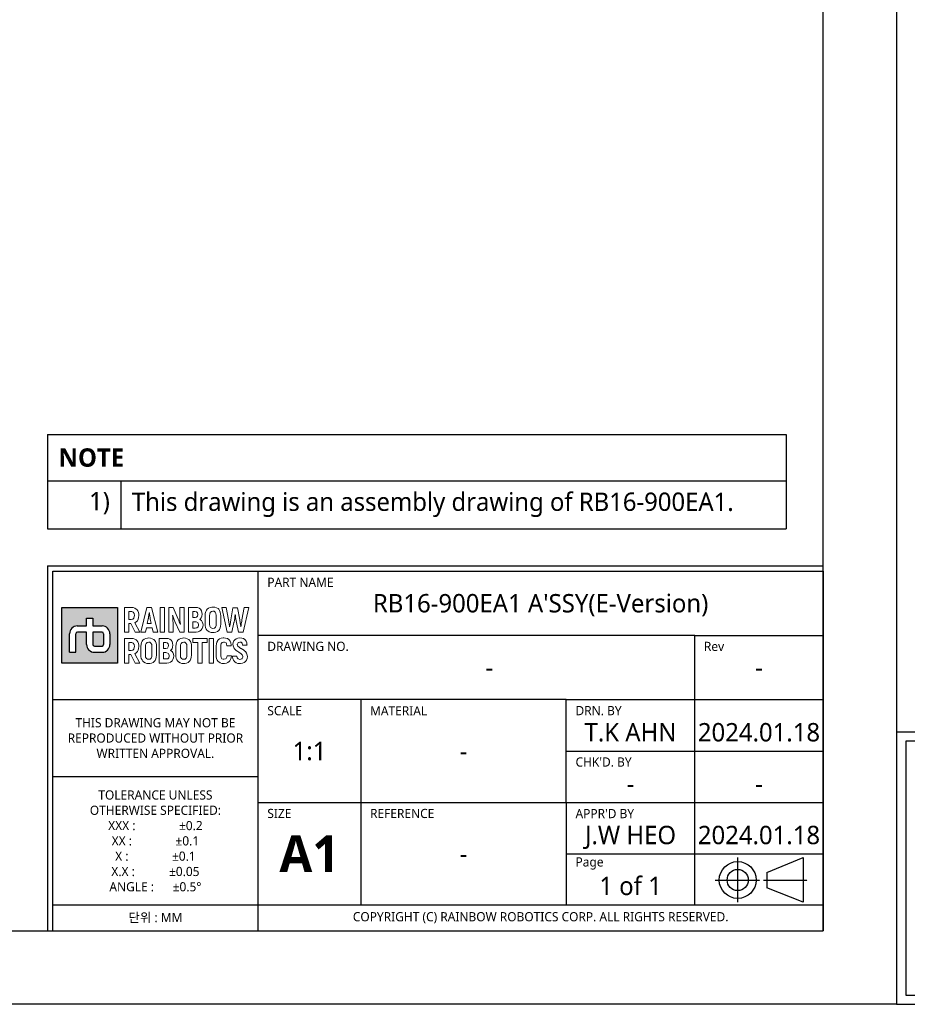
# Model space of a CAD drawing. Header units: millimetres. Extents: x 0 to 4378, y 0 to 2376.
# Tile 180 of 229: x 2407 to 3376, y 0 to 1074. Entities that reach past the tile are written whole.
import ezdxf
from ezdxf.enums import TextEntityAlignment as Align

# ---------------------------------------------------------------- set-up
doc = ezdxf.new("R2010")
doc.units = ezdxf.units.MM
doc.header["$LTSCALE"] = 0.2
doc.linetypes.add('CENTER2', pattern=[1.125, 0.75, -0.125, 0.125, -0.125])
for name, color, linetype in [('02_Center Line', 1, 'CENTER2'), ('05_Section Line', 3, 'Continuous'), ('09_Table Line', 2, 'Continuous'), ('10_Drawing Template', 2, 'Continuous')]:
    doc.layers.add(name, color=color, linetype=linetype)
doc.layers.add('14_Mark', color=7, linetype='Continuous', true_color=0xe03c31)
doc.styles.add('Rainbow-2.5 Style', font='malgunsl.ttf')
doc.styles.add('Rainbow-5.0 Style', font='malgunsl.ttf')

# ---------------------------------------------------------------- blocks, each defined once
blk = doc.blocks.new('A$C869fea471123')
at = {"layer": '14_Mark'}
h = blk.add_hatch(color=256, dxfattribs=at)
h.dxf.hatch_style = 1
h.paths.add_polyline_path([(628.43, 108.24), (613.24, 108.24), (613.24, 93.05), (628.43, 93.05)])
h.paths.add_polyline_path([(626.32, 101.07), (626.32, 98.1, -0.414214), (624.22, 96), (622.09, 96, -0.414214), (619.99, 98.1), (619.99, 101.49), (617.46, 101.49, 0.414214), (617.04, 101.07), (617.04, 96), (615.35, 96), (615.35, 101.07, -0.414214), (617.45, 103.17), (619.99, 103.17), (619.99, 105.28), (621.68, 105.28), (621.68, 103.17), (624.22, 103.17, -0.414214)], flags=16)
h.paths.add_polyline_path([(624.63, 101.07), (624.63, 98.11, -0.414214), (624.21, 97.69), (622.1, 97.69, -0.414214), (621.68, 98.11), (621.68, 101.49), (624.21, 101.49, -0.414214)], flags=0)
h = blk.add_hatch(color=256, dxfattribs=at)
h.dxf.hatch_style = 1
h.paths.add_polyline_path([(624.63, 101.07, 0.414214), (624.21, 101.49), (621.68, 101.49), (621.68, 98.11, 0.414214), (622.1, 97.69), (624.21, 97.69, 0.414214), (624.63, 98.11)])
at = {"linetype": 'Continuous'}
for p, q in [((805.64, 35.92), (815.53, 40.02)), ((815.53, 40.02), (815.53, 27.85)), ((805.64, 35.92), (805.64, 31.73)), ((815.53, 27.85), (805.64, 31.73))]:
    blk.add_line(p, q, dxfattribs=at)
blk.add_lwpolyline([(0, 594), (841, 594), (841, 0), (0, 0)], close=True)
at = {"lineweight": 0}
for points in [[(632.14, 108.23), (630.29, 108.23), (630.29, 101.49), (631.47, 101.49), (631.47, 103.84), (632.01, 103.84)], [(633.93, 107.3), (633.68, 107.66), (633.53, 107.8), (633.14, 108.04), (632.67, 108.18), (632.14, 108.23)], [(637.73, 108.23), (636.45, 108.23), (634.8, 101.49), (636.03, 101.49), (636.3, 102.71), (637.87, 102.71)], [(637.87, 102.71), (638.15, 101.49), (639.38, 101.49), (637.73, 108.23)], [(643.59, 108.23), (642.41, 108.23), (642.41, 101.49), (643.57, 101.49), (643.57, 103.53), (643.57, 104.03), (643.55, 104.54), (643.52, 105.04), (643.49, 105.55), (643.43, 106.03), (643.46, 106.06)], [(645.53, 103.68), (645.48, 103.81), (645.28, 104.34), (645.16, 104.65), (644.99, 105.06), (643.59, 108.23)], [(645.39, 101.49), (646.56, 101.49), (646.56, 108.23)], [(646.56, 108.23), (645.39, 108.23), (645.39, 106.18), (645.4, 105.74), (645.42, 105.25), (645.45, 104.75), (645.5, 104.23), (645.56, 103.71), (645.53, 103.68)], [(649.73, 108.23), (647.76, 108.23), (647.76, 101.49), (649.79, 101.49), (649.89, 101.49), (650.4, 101.57), (650.83, 101.74), (651.22, 102.03), (651.28, 102.1), (651.54, 102.49)], [(651.29, 107.34), (651.02, 107.72), (650.69, 107.99), (650.25, 108.17), (649.73, 108.23)], [(654.46, 108.34), (654.17, 108.33), (653.68, 108.23), (653.25, 108.04), (652.9, 107.74), (652.71, 107.5), (652.5, 107.08), (652.37, 106.61), (652.34, 106.06), (652.34, 103.66), (652.35, 103.28), (652.46, 102.78), (652.63, 102.34)], [(656.28, 107.37), (656.02, 107.74), (655.84, 107.9), (655.45, 108.15), (654.99, 108.3), (654.46, 108.34)], [(658.09, 108.23), (656.86, 108.23), (658.37, 101.49)], [(658.99, 102.97), (658.95, 103.22), (658.89, 103.66), (658.8, 104.19), (658.69, 104.81), (658.09, 108.23)], [(661.16, 108.13), (659.91, 108.13), (659.32, 104.83), (659.22, 104.24), (659.12, 103.61), (659.05, 103.19), (659.02, 102.97), (658.99, 102.97)], [(662.05, 102.97), (662.03, 103.11), (661.97, 103.48), (661.88, 104.05), (661.76, 104.83), (661.16, 108.13)], [(661.44, 101.49), (662.7, 101.49), (664.21, 108.23)], [(664.21, 108.23), (662.99, 108.23), (662.38, 104.81), (662.3, 104.37), (662.2, 103.81), (662.14, 103.35), (662.09, 102.97), (662.05, 102.97)], [(632.13, 107.11), (632.35, 107.08), (632.71, 106.92), (632.93, 106.57), (633.01, 106.05), (632.98, 105.76), (632.84, 105.32), (632.56, 105.05), (632.13, 104.96), (631.47, 104.96)], [(631.47, 104.96), (631.47, 107.11), (632.13, 107.11)], [(633.84, 104.62), (634.05, 105.02), (634.17, 105.5), (634.21, 106.05), (634.2, 106.36), (634.11, 106.86), (633.93, 107.3)], [(636.54, 103.84), (636.81, 105.09), (636.84, 105.21), (636.91, 105.65), (636.99, 106.16), (637.07, 106.75), (637.1, 106.75)], [(637.1, 106.75), (637.14, 106.5), (637.23, 105.88), (637.31, 105.41), (637.37, 105.09), (637.64, 103.84), (636.54, 103.84)], [(643.46, 106.06), (643.49, 105.99), (643.6, 105.68), (643.8, 105.15), (644.09, 104.42), (645.39, 101.49)], [(649.55, 107.11), (649.93, 107.05), (650.22, 106.78), (650.31, 106.3), (650.25, 105.88), (650.01, 105.57), (649.59, 105.46), (648.94, 105.46)], [(648.94, 105.46), (648.94, 107.11), (649.55, 107.11)], [(651.53, 104.35), (651.3, 104.66), (650.89, 104.95), (651, 105.03), (651.28, 105.39)], [(651.28, 105.39), (651.45, 105.83), (651.51, 106.36), (651.51, 106.37), (651.45, 106.89), (651.29, 107.34)], [(652.63, 102.34), (652.9, 101.98), (653.07, 101.81), (653.46, 101.57), (653.93, 101.42), (654.46, 101.38), (654.75, 101.39), (655.24, 101.49), (655.66, 101.68), (656.02, 101.98), (656.21, 102.22), (656.41, 102.63), (656.54, 103.11), (656.58, 103.66), (656.58, 106.06), (656.56, 106.44), (656.46, 106.94), (656.28, 107.37)], [(654.46, 102.52), (654.16, 102.55), (653.83, 102.75), (653.63, 103.12), (653.55, 103.66), (653.55, 106.06), (653.58, 106.44), (653.74, 106.86), (654.03, 107.11), (654.46, 107.2)], [(654.46, 107.2), (654.75, 107.17), (655.09, 106.97), (655.29, 106.6), (655.36, 106.06), (655.36, 103.66), (655.33, 103.29), (655.17, 102.86), (654.89, 102.61), (654.46, 102.52)], [(658.37, 101.49), (659.63, 101.49), (660.19, 104.08), (660.23, 104.26), (660.33, 104.73), (660.4, 105.21), (660.47, 105.73), (660.53, 106.27), (660.56, 106.27)], [(660.56, 106.27), (660.58, 106.07), (660.63, 105.56), (660.69, 105.06), (660.78, 104.57), (660.88, 104.08), (661.44, 101.49)], [(632.01, 103.84), (633.21, 101.49), (634.52, 101.49), (633.15, 104.05)], [(633.15, 104.05), (633.17, 104.06), (633.54, 104.3), (633.84, 104.62)], [(649.6, 104.35), (649.88, 104.32), (650.3, 104.13), (650.43, 103.95), (650.54, 103.46), (650.54, 103.36), (650.41, 102.94), (650.1, 102.69), (649.6, 102.61), (648.94, 102.61)], [(648.94, 102.61), (648.94, 104.35), (649.6, 104.35)], [(651.54, 102.49), (651.7, 102.94), (651.76, 103.46), (651.7, 103.89), (651.53, 104.35)], [(632.14, 99.79), (630.29, 99.79), (630.29, 93.05), (631.47, 93.05), (631.47, 95.4), (632.01, 95.4)], [(633.93, 98.86), (633.68, 99.22), (633.53, 99.36), (633.14, 99.6), (632.67, 99.74), (632.14, 99.79)], [(636.92, 99.91), (636.64, 99.89), (636.14, 99.79), (635.72, 99.6), (635.36, 99.3), (635.17, 99.06), (634.96, 98.65), (634.84, 98.17), (634.8, 97.62), (634.8, 95.21), (634.82, 94.83), (634.91, 94.34), (635.1, 93.9)], [(638.74, 98.93), (638.48, 99.3), (638.3, 99.46), (637.91, 99.71), (637.45, 99.86), (636.92, 99.91)], [(641.74, 99.79), (639.77, 99.79), (639.77, 93.05), (641.9, 93.05), (642.4, 93.12), (642.85, 93.3), (643.22, 93.59), (643.29, 93.66), (643.55, 94.04)], [(643.3, 98.9), (643.03, 99.28), (642.69, 99.55), (642.26, 99.73), (641.74, 99.79)], [(646.47, 99.91), (646.18, 99.89), (645.69, 99.79), (645.26, 99.6), (644.91, 99.3), (644.72, 99.06), (644.51, 98.65), (644.39, 98.17), (644.34, 97.62), (644.34, 95.21), (644.36, 94.83), (644.46, 94.34), (644.64, 93.9)], [(648.29, 98.93), (648.02, 99.3), (647.85, 99.46), (647.46, 99.71), (647, 99.86), (646.47, 99.91)], [(657.39, 99.92), (657.21, 99.92), (656.7, 99.83), (656.26, 99.65), (655.91, 99.37), (655.76, 99.19), (655.54, 98.79)], [(657.38, 98.78), (657.63, 98.76), (658.04, 98.54), (658.18, 98.32), (658.29, 97.79), (659.47, 97.79), (659.45, 98.07), (659.34, 98.58), (659.16, 99.02), (658.89, 99.38), (658.78, 99.49), (658.39, 99.73), (657.93, 99.88), (657.39, 99.92)], [(661.82, 99.92), (661.77, 99.92), (661.25, 99.86), (660.8, 99.7), (660.43, 99.44), (660.16, 99.11), (659.98, 98.68), (659.91, 98.17), (659.95, 97.77), (660.12, 97.31), (660.28, 97.03), (660.62, 96.67), (660.84, 96.49), (661.26, 96.19), (661.51, 96.04), (661.92, 95.78), (662.06, 95.69), (662.42, 95.35), (662.47, 95.27), (662.62, 94.82), (662.62, 94.71), (662.42, 94.28), (662.31, 94.19), (661.82, 94.07)], [(663.51, 99.04), (663.24, 99.41), (663.18, 99.46), (662.8, 99.72), (662.35, 99.87), (661.82, 99.92)], [(632.13, 98.66), (632.35, 98.64), (632.71, 98.47), (632.93, 98.12), (633.01, 97.6), (632.98, 97.31), (632.84, 96.88), (632.56, 96.61), (632.13, 96.53), (631.47, 96.53)], [(631.47, 96.53), (631.47, 98.66), (632.13, 98.66)], [(633.84, 96.18), (634.05, 96.58), (634.17, 97.06), (634.21, 97.62), (634.2, 97.91), (634.11, 98.42), (633.93, 98.86)], [(635.1, 93.9), (635.36, 93.54), (635.54, 93.37), (635.93, 93.13), (636.39, 92.98), (636.92, 92.93), (637.2, 92.94), (637.7, 93.05), (638.13, 93.24), (638.48, 93.54), (638.66, 93.78), (638.88, 94.19), (638.99, 94.67), (639.04, 95.21), (639.04, 97.62), (639.02, 98), (638.92, 98.5), (638.74, 98.93)], [(636.92, 94.08), (636.62, 94.12), (636.29, 94.32), (636.08, 94.68), (636.02, 95.21), (636.02, 97.62), (636.05, 98), (636.2, 98.42), (636.5, 98.68), (636.92, 98.76)], [(636.92, 98.76), (637.21, 98.72), (637.55, 98.53), (637.75, 98.16), (637.82, 97.62), (637.82, 95.21), (637.79, 94.85), (637.63, 94.42), (637.34, 94.16), (636.92, 94.08)], [(641.56, 98.67), (641.93, 98.6), (642.22, 98.34), (642.32, 97.87), (642.26, 97.45), (642.02, 97.12), (641.59, 97.02), (640.95, 97.02)], [(640.95, 97.02), (640.95, 98.67), (641.56, 98.67)], [(643.54, 95.91), (643.3, 96.22), (642.9, 96.5), (643, 96.59), (643.29, 96.95)], [(643.29, 96.95), (643.46, 97.39), (643.52, 97.91), (643.52, 97.93), (643.46, 98.45), (643.3, 98.9)], [(644.64, 93.9), (644.91, 93.54), (645.09, 93.37), (645.48, 93.13), (645.94, 92.98), (646.47, 92.93), (646.75, 92.94), (647.24, 93.05), (647.67, 93.24), (648.02, 93.54), (648.22, 93.78), (648.42, 94.19), (648.55, 94.67), (648.58, 95.21), (648.58, 97.62), (648.57, 98), (648.47, 98.5), (648.29, 98.93)], [(646.47, 94.08), (646.17, 94.12), (645.84, 94.32), (645.63, 94.68), (645.56, 95.21), (645.56, 97.62), (645.59, 98), (645.75, 98.42), (646.04, 98.68), (646.47, 98.76)], [(646.47, 98.76), (646.76, 98.72), (647.1, 98.53), (647.3, 98.16), (647.36, 97.62), (647.36, 95.21), (647.34, 94.85), (647.18, 94.42), (646.89, 94.16), (646.47, 94.08)], [(655.54, 98.79), (655.42, 98.32), (655.37, 97.77), (655.37, 95.07), (655.38, 94.79), (655.47, 94.28), (655.64, 93.84), (655.91, 93.49), (656.02, 93.39), (656.4, 93.14), (656.86, 92.98), (657.39, 92.93), (657.62, 92.94), (658.13, 93.03), (658.56, 93.2), (658.92, 93.48), (659.06, 93.64), (659.29, 94.04)], [(657.39, 94.08), (657.29, 94.08), (656.9, 94.22), (656.67, 94.55), (656.59, 95.07), (656.59, 97.9), (656.71, 98.39), (656.97, 98.68), (657.38, 98.78)], [(663.62, 93.87), (663.8, 94.31), (663.86, 94.81), (663.84, 95.13), (663.71, 95.6), (663.61, 95.8), (663.32, 96.19), (663.17, 96.33), (662.78, 96.64), (662.63, 96.75), (662.2, 97), (662.08, 97.07), (661.66, 97.34), (661.63, 97.36), (661.26, 97.7), (661.11, 98.15), (661.12, 98.18), (661.31, 98.6), (661.35, 98.64), (661.82, 98.78)], [(661.82, 98.78), (662.15, 98.72), (662.44, 98.46), (662.55, 97.98), (663.76, 97.98), (663.75, 98.07), (663.68, 98.6), (663.51, 99.04)], [(632.01, 95.4), (633.21, 93.05), (634.52, 93.05), (633.15, 95.61)], [(633.15, 95.61), (633.17, 95.62), (633.54, 95.86), (633.84, 96.18)], [(641.61, 95.91), (641.9, 95.88), (642.31, 95.69), (642.44, 95.52), (642.55, 95.02), (642.54, 94.91), (642.42, 94.5), (642.11, 94.25), (641.62, 94.17), (640.95, 94.17)], [(640.95, 94.17), (640.95, 95.91), (641.61, 95.91)], [(643.55, 94.04), (643.71, 94.5), (643.76, 95.02), (643.71, 95.46), (643.54, 95.91)], [(659.5, 95.05), (658.31, 95.05), (658.26, 94.71), (658.05, 94.32), (657.88, 94.19), (657.39, 94.08)], [(659.29, 94.04), (659.43, 94.5), (659.5, 95.05)], [(660.98, 94.96), (659.78, 94.96), (659.78, 94.76), (659.87, 94.25), (660.06, 93.81), (660.34, 93.45), (660.43, 93.36), (660.82, 93.11), (661.28, 92.96), (661.82, 92.92), (661.99, 92.92), (662.5, 93), (662.94, 93.17), (663.31, 93.45), (663.33, 93.48), (663.62, 93.87)], [(661.82, 94.07), (661.79, 94.07), (661.35, 94.18), (661.08, 94.47), (660.98, 94.96)]]:
    blk.add_lwpolyline(points, dxfattribs=at)
for points in [[(640.03, 108.23), (641.21, 108.23), (641.21, 101.49), (640.03, 101.49), (640.03, 108.23)], [(652.9, 99.79), (648.98, 99.79), (648.98, 98.66), (650.33, 98.66), (650.33, 93.05), (651.55, 93.05), (651.55, 98.66), (652.9, 98.66)], [(653.46, 99.79), (654.65, 99.79), (654.65, 93.05), (653.46, 93.05), (653.46, 99.79)]]:
    blk.add_lwpolyline(points, close=True, dxfattribs=at)
at = {"linetype": 'Continuous'}
for radius in [5.03, 2.89]:
    blk.add_circle((797.66, 33.9), radius, dxfattribs=at)
at = {"layer": '02_Center Line'}
for p, q in [((797.66, 27.87), (797.66, 40.04)), ((791.52, 33.9), (803.69, 33.9)), ((804.66, 33.9), (816.62, 33.9))]:
    blk.add_line(p, q, dxfattribs=at)
at = {"layer": '05_Section Line', "linetype": 'Continuous'}
for q in [(820.98, 119.54), (609.32, 20.02)]:
    blk.add_line((609.32, 119.54), q, dxfattribs=at)
blk.add_lwpolyline([(820.98, 20.02), (820.98, 574.68), (20.02, 574.68), (20.02, 20.02)], close=True, dxfattribs=at)
at = {"layer": '09_Table Line'}
for p, q in [((610.73, 83.1), (610.73, 118.14)), ((610.73, 118.14), (666.79, 118.14)), ((666.79, 20.02), (666.79, 118.14)), ((666.79, 118.14), (820.98, 118.14)), ((820.98, 118.14), (820.98, 20.02)), ((785.93, 100.62), (666.79, 100.62)), ((785.93, 100.62), (820.98, 100.62)), ((785.93, 83.1), (785.93, 100.62)), ((610.73, 83.1), (666.79, 83.1)), ((610.73, 62.07), (610.73, 83.1)), ((750.89, 83.1), (666.79, 83.1)), ((694.83, 83.1), (694.83, 27.03)), ((750.89, 83.1), (785.93, 83.1)), ((750.89, 69.08), (750.89, 83.1)), ((785.93, 69.08), (785.93, 83.1)), ((785.93, 83.1), (820.98, 83.1)), ((750.89, 69.08), (785.93, 69.08)), ((750.89, 55.07), (750.89, 69.08)), ((785.93, 55.07), (785.93, 69.08)), ((785.93, 69.08), (820.98, 69.08)), ((666.79, 62.07), (610.73, 62.07)), ((610.73, 46.89), (610.73, 62.07)), ((666.79, 55.07), (820.98, 55.07)), ((750.89, 55.07), (750.89, 41.05)), ((785.93, 41.05), (785.93, 55.07)), ((610.73, 20.02), (610.73, 46.89)), ((750.89, 41.05), (750.89, 27.03)), ((750.89, 41.05), (785.93, 41.05)), ((785.93, 27.03), (785.93, 41.05)), ((785.93, 41.05), (820.98, 41.05)), ((666.79, 27.03), (610.73, 27.03)), ((820.98, 27.03), (666.79, 27.03)), ((610.73, 20.02), (666.79, 20.02)), ((666.79, 20.02), (820.98, 20.02))]:
    blk.add_line(p, q, dxfattribs=at)
at = {"layer": '14_Mark'}
for p, q in [((619.99, 103.17), (619.99, 105.28)), ((619.99, 105.28), (621.68, 105.28)), ((621.68, 105.28), (621.68, 103.17)), ((617.45, 103.17), (619.99, 103.17)), ((621.68, 103.17), (624.22, 103.17)), ((615.35, 96), (615.35, 101.07)), ((617.04, 96), (617.04, 101.07)), ((619.99, 101.49), (617.46, 101.49)), ((619.99, 98.1), (619.99, 101.49)), ((624.21, 101.49), (621.68, 101.49)), ((621.68, 101.49), (621.68, 98.11)), ((624.63, 101.07), (624.63, 98.11)), ((626.32, 101.07), (626.32, 98.1)), ((622.1, 97.69), (624.21, 97.69)), ((615.35, 96), (617.04, 96)), ((622.09, 96), (624.22, 96))]:
    blk.add_line(p, q, dxfattribs=at)
blk.add_lwpolyline([(613.24, 108.24), (628.43, 108.24), (628.43, 93.05), (613.24, 93.05)], close=True, dxfattribs=at)
for centre, radius, start, end in [((617.45, 101.07), 2.1, 90, 180), ((624.22, 101.07), 2.1, 0, 90), ((617.46, 101.07), 0.42, 90, 180), ((624.21, 101.07), 0.42, 0, 90), ((622.09, 98.1), 2.1, 180, 270), ((622.1, 98.11), 0.42, 180, 270), ((624.21, 98.11), 0.42, 270, 0), ((624.22, 98.1), 2.1, 270, 0)]:
    blk.add_arc(centre, radius, start, end, dxfattribs=at)
at = {"color": 2, "linetype": 'Continuous', "char_height": 2.503, "width": 56.0667, "attachment_point": 5, "style": 'Rainbow-5.0 Style'}
for s, insert in [('{\\C256;THIS DRAWING MAY NOT BE \\PREPRODUCED WITHOUT PRIOR \\PWRITTEN APPROVAL.}', (638.76, 72.59)), ('{\\C256;TOLERANCE UNLESS \\POTHERWISE SPECIFIED:\\PXXX :              %%P0.2\\PXX :              %%P0.1  \\PX :              %%P0.1\\PX.X :           %%P0.05\\PANGLE :      %%P0.5%%D}', (638.76, 44.55)), ('{\\C256;단위 : MM}', (638.76, 23.53))]:
    blk.add_mtext(s, dxfattribs=dict(at, insert=insert))
at = {"insert": (680.81, 41.05), "char_height": 10.0119, "width": 28.0333, "attachment_point": 5, "style": 'Rainbow-5.0 Style'}
blk.add_mtext('{\\fMalgun Gothic|b1|i0|c129|p50;A1}', dxfattribs=at)
at = {"linetype": 'Continuous', "insert": (743.88, 23.61), "char_height": 2.503, "width": 154.1833, "attachment_point": 5, "style": 'Rainbow-5.0 Style'}
blk.add_mtext('COPYRIGHT (C) RAINBOW ROBOTICS CORP. ALL RIGHTS RESERVED.', dxfattribs=at)
at = {"linetype": 'Continuous', "style": 'Rainbow-5.0 Style'}
for tag, p in [('PART_NAME', (743.88, 109.38)), ('DRAWING_NO', (729.87, 91.86)), ('REV', (803.46, 91.86)), ('제도', (768.41, 74.2)), ('DATE_1', (803.46, 74.2)), ('SCALE', (680.81, 69.08)), ('MATERIAL', (722.86, 69.08)), ('검도', (768.41, 60.18)), ('DATE_2', (803.46, 60.18)), ('승인', (768.41, 46.17)), ('DATE_3', (803.46, 46.17)), ('REFERENCE', (722.86, 41.05)), ('PAGE', (768.41, 32.29))]:
    blk.add_attdef(tag, text='', height=5.01, dxfattribs=at).set_placement(p, align=Align.MIDDLE_CENTER)
at = {"layer": '10_Drawing Template', "linetype": 'Continuous', "char_height": 2.503, "attachment_point": 7, "style": 'Rainbow-5.0 Style'}
for s, insert in [('PART NAME', (669.3, 113.84)), ('DRAWING NO.', (669.3, 96.32)), ('Rev', (788.44, 96.32)), ('SCALE', (669.3, 78.79)), ('MATERIAL', (697.33, 78.79)), ('DRN. BY', (753.4, 78.79)), ("CHK'D. BY", (753.4, 64.78)), ('SIZE', (669.3, 50.76)), ('REFERENCE', (697.33, 50.76)), ("APPR'D BY", (753.4, 50.76)), ('Page', (753.4, 36.74))]:
    blk.add_mtext(s, dxfattribs=dict(at, insert=insert))
blk = doc.blocks.new('*T136')
at = {"color": 251, "transparency": 16777216}
for p, q in [((0, 0), (806.2, 0)), ((0, 0), (0, -102.8)), ((806.2, 0), (806.2, -102.8)), ((0, -50.6), (806.2, -50.6)), ((0, -50.7), (806.2, -50.7)), ((80, -50.7), (80, -102.8)), ((0, -102.8), (806.2, -102.8))]:
    blk.add_line(p, q, dxfattribs=at)
at = {"transparency": 16777216, "char_height": 20, "style": 'Rainbow-2.5 Style'}
for s, insert, width, attachment_point in [('{\\fMalgun Gothic|b1|i0|c129|p50;NOTE}', (12, -25.3), 782.161, 4), ('1)', (68, -62.7), 56, 3), ('This drawing is an assembly drawing of RB16-900EA1.', (92, -76.7), 702.161, 4)]:
    blk.add_mtext(s, dxfattribs=dict(at, insert=insert, width=width, attachment_point=attachment_point))
blk = doc.blocks.new('A$C04cd0c3c1123')
at = {"layer": '14_Mark'}
h = blk.add_hatch(color=256, dxfattribs=at)
h.dxf.hatch_style = 1
h.paths.add_polyline_path([(313.9, 54), (306.3, 54), (306.3, 46.5), (313.9, 46.5)])
h.paths.add_polyline_path([(312.8, 50.5), (312.8, 49, -0.414214), (311.7, 47.9), (310.7, 47.9, -0.414214), (309.6, 49), (309.6, 50.7), (308.4, 50.7, 0.414214), (308.2, 50.5), (308.2, 47.9), (307.3, 47.9), (307.3, 50.5, -0.414214), (308.4, 51.5), (309.6, 51.5), (309.6, 52.6), (310.5, 52.6), (310.5, 51.5), (311.7, 51.5, -0.414214)], flags=16)
h.paths.add_polyline_path([(312, 50.5), (312, 49, -0.414214), (311.7, 48.8), (310.7, 48.8, -0.414214), (310.5, 49), (310.5, 50.7), (311.7, 50.7, -0.414214)], flags=0)
h = blk.add_hatch(color=256, dxfattribs=at)
h.dxf.hatch_style = 1
h.paths.add_polyline_path([(312, 50.5, 0.414214), (311.7, 50.7), (310.5, 50.7), (310.5, 49, 0.414214), (310.7, 48.8), (311.7, 48.8, 0.414214), (312, 49)])
at = {"linetype": 'Continuous'}
for p, q in [((402.3, 17.9), (407.3, 20)), ((402.3, 17.9), (402.3, 15.8)), ((407.3, 13.9), (402.3, 15.8)), ((407.3, 20), (407.3, 13.9))]:
    blk.add_line(p, q, dxfattribs=at)
blk.add_lwpolyline([(0, 0), (420, 0), (420, 297), (0, 297)], close=True)
at = {"lineweight": 0}
for points in [[(315.7, 54), (314.8, 54), (314.8, 50.7), (315.4, 50.7), (315.4, 51.8), (315.6, 51.8)], [(316.6, 53.6), (316.5, 53.8), (316.4, 53.8), (316.2, 54), (316, 54), (315.7, 54)], [(318.5, 54), (317.9, 54), (317, 50.7), (317.7, 50.7), (317.8, 51.3), (318.6, 51.3)], [(318.6, 51.3), (318.7, 50.7), (319.3, 50.7), (318.5, 54)], [(321.4, 54), (320.8, 54), (320.8, 50.7), (321.4, 50.7), (321.4, 51.7), (321.4, 51.9), (321.4, 52.2), (321.4, 52.5), (321.4, 52.7), (321.4, 52.9), (321.4, 53)], [(322.4, 51.8), (322.4, 51.8), (322.3, 52.1), (322.2, 52.3), (322.1, 52.5), (321.4, 54)], [(322.3, 50.7), (322.9, 50.7), (322.9, 54)], [(322.9, 54), (322.3, 54), (322.3, 53), (322.3, 52.8), (322.3, 52.6), (322.4, 52.3), (322.4, 52), (322.4, 51.8), (322.4, 51.8)], [(324.5, 54), (323.5, 54), (323.5, 50.7), (324.5, 50.7), (324.6, 50.7), (324.8, 50.7), (325.1, 50.8), (325.2, 50.9), (325.3, 51), (325.4, 51.2)], [(325.3, 53.6), (325.1, 53.8), (325, 53.9), (324.8, 54), (324.5, 54)], [(326.9, 54.1), (326.7, 54.1), (326.5, 54), (326.3, 53.9), (326.1, 53.8), (326, 53.7), (325.9, 53.5), (325.8, 53.2), (325.8, 53), (325.8, 51.8), (325.8, 51.6), (325.9, 51.3), (326, 51.1)], [(327.8, 53.6), (327.6, 53.8), (327.6, 53.9), (327.4, 54), (327.1, 54.1), (326.9, 54.1)], [(328.7, 54), (328.1, 54), (328.8, 50.7)], [(329.1, 51.4), (329.1, 51.5), (329.1, 51.8), (329, 52), (329, 52.3), (328.7, 54)], [(330.2, 54), (329.6, 54), (329.3, 52.3), (329.2, 52), (329.2, 51.7), (329.2, 51.5), (329.1, 51.4), (329.1, 51.4)], [(330.7, 51.4), (330.7, 51.5), (330.6, 51.7), (330.6, 52), (330.5, 52.3), (330.2, 54)], [(330.4, 50.7), (331, 50.7), (331.7, 54)], [(331.7, 54), (331.1, 54), (330.8, 52.3), (330.8, 52.1), (330.7, 51.8), (330.7, 51.6), (330.7, 51.4), (330.7, 51.4)], [(315.7, 49.8), (314.8, 49.8), (314.8, 46.5), (315.4, 46.5), (315.4, 47.6), (315.6, 47.6)], [(315.7, 53.5), (315.8, 53.5), (316, 53.4), (316.1, 53.2), (316.1, 53), (316.1, 52.8), (316.1, 52.6), (315.9, 52.5), (315.7, 52.4), (315.4, 52.4)], [(315.4, 52.4), (315.4, 53.5), (315.7, 53.5)], [(315.7, 49.3), (315.8, 49.2), (316, 49.2), (316.1, 49), (316.1, 48.7), (316.1, 48.6), (316.1, 48.4), (315.9, 48.2), (315.7, 48.2), (315.4, 48.2)], [(315.4, 48.2), (315.4, 49.3), (315.7, 49.3)], [(315.6, 51.8), (316.2, 50.7), (316.9, 50.7), (316.2, 52)], [(315.6, 47.6), (316.2, 46.5), (316.9, 46.5), (316.2, 47.7)], [(316.6, 49.4), (316.5, 49.5), (316.4, 49.6), (316.2, 49.7), (316, 49.8), (315.7, 49.8)], [(316.2, 52), (316.2, 52), (316.4, 52.1), (316.6, 52.2)], [(316.2, 47.7), (316.2, 47.7), (316.4, 47.9), (316.6, 48)], [(316.6, 52.2), (316.7, 52.4), (316.7, 52.7), (316.7, 53), (316.7, 53.1), (316.7, 53.4), (316.6, 53.6)], [(316.6, 48), (316.7, 48.2), (316.7, 48.5), (316.7, 48.7), (316.7, 48.9), (316.7, 49.1), (316.6, 49.4)], [(318.1, 49.9), (318, 49.9), (317.7, 49.8), (317.5, 49.7), (317.3, 49.6), (317.2, 49.5), (317.1, 49.3), (317.1, 49), (317, 48.7), (317, 47.5), (317, 47.3), (317.1, 47.1), (317.2, 46.9)], [(317.2, 46.9), (317.3, 46.7), (317.4, 46.6), (317.6, 46.5), (317.8, 46.4), (318.1, 46.4), (318.2, 46.4), (318.5, 46.5), (318.7, 46.5), (318.9, 46.7), (319, 46.8), (319.1, 47), (319.1, 47.3), (319.2, 47.5), (319.2, 48.7), (319.1, 48.9), (319.1, 49.2), (319, 49.4)], [(318.1, 47), (317.9, 47), (317.8, 47.1), (317.7, 47.3), (317.6, 47.5), (317.6, 48.7), (317.7, 48.9), (317.7, 49.1), (317.9, 49.3), (318.1, 49.3)], [(317.9, 51.8), (318, 52.5), (318.1, 52.5), (318.1, 52.8), (318.1, 53), (318.2, 53.3), (318.2, 53.3)], [(318.2, 53.3), (318.2, 53.2), (318.3, 52.9), (318.3, 52.6), (318.3, 52.5), (318.5, 51.8), (317.9, 51.8)], [(319, 49.4), (318.9, 49.6), (318.8, 49.7), (318.6, 49.8), (318.4, 49.9), (318.1, 49.9)], [(318.1, 49.3), (318.2, 49.3), (318.4, 49.2), (318.5, 49), (318.5, 48.7), (318.5, 47.5), (318.5, 47.4), (318.5, 47.1), (318.3, 47), (318.1, 47)], [(320.5, 49.8), (319.5, 49.8), (319.5, 46.5), (320.6, 46.5), (320.8, 46.5), (321.1, 46.6), (321.2, 46.7), (321.3, 46.8), (321.4, 47)], [(320.4, 49.3), (320.6, 49.2), (320.7, 49.1), (320.8, 48.9), (320.8, 48.7), (320.6, 48.5), (320.4, 48.4), (320.1, 48.4)], [(320.1, 48.4), (320.1, 49.3), (320.4, 49.3)], [(320.4, 47.9), (320.6, 47.9), (320.8, 47.8), (320.9, 47.7), (320.9, 47.4), (320.9, 47.4), (320.8, 47.2), (320.7, 47.1), (320.4, 47), (320.1, 47)], [(320.1, 47), (320.1, 47.9), (320.4, 47.9)], [(321.3, 49.4), (321.2, 49.6), (321, 49.7), (320.8, 49.8), (320.5, 49.8)], [(321.4, 47.9), (321.3, 48), (321.1, 48.2), (321.1, 48.2), (321.3, 48.4)], [(321.3, 48.4), (321.4, 48.6), (321.4, 48.9), (321.4, 48.9), (321.4, 49.2), (321.3, 49.4)], [(321.4, 53), (321.4, 52.9), (321.4, 52.8), (321.5, 52.5), (321.7, 52.1), (322.3, 50.7)], [(321.4, 47), (321.5, 47.2), (321.5, 47.4), (321.5, 47.7), (321.4, 47.9)], [(322.9, 49.9), (322.7, 49.9), (322.5, 49.8), (322.3, 49.7), (322.1, 49.6), (322, 49.5), (321.9, 49.3), (321.8, 49), (321.8, 48.7), (321.8, 47.5), (321.8, 47.3), (321.9, 47.1), (322, 46.9)], [(322, 46.9), (322.1, 46.7), (322.2, 46.6), (322.4, 46.5), (322.6, 46.4), (322.9, 46.4), (323, 46.4), (323.3, 46.5), (323.5, 46.5), (323.7, 46.7), (323.7, 46.8), (323.8, 47), (323.9, 47.3), (323.9, 47.5), (323.9, 48.7), (323.9, 48.9), (323.9, 49.2), (323.8, 49.4)], [(322.9, 47), (322.7, 47), (322.6, 47.1), (322.5, 47.3), (322.4, 47.5), (322.4, 48.7), (322.4, 48.9), (322.5, 49.1), (322.7, 49.3), (322.9, 49.3)], [(323.8, 49.4), (323.7, 49.6), (323.6, 49.7), (323.4, 49.8), (323.1, 49.9), (322.9, 49.9)], [(322.9, 49.3), (323, 49.3), (323.2, 49.2), (323.3, 49), (323.3, 48.7), (323.3, 47.5), (323.3, 47.4), (323.2, 47.1), (323.1, 47), (322.9, 47)], [(324.4, 53.5), (324.6, 53.5), (324.7, 53.3), (324.8, 53.1), (324.8, 52.9), (324.6, 52.7), (324.4, 52.7), (324.1, 52.7)], [(324.1, 52.7), (324.1, 53.5), (324.4, 53.5)], [(324.4, 52.1), (324.6, 52.1), (324.8, 52), (324.9, 51.9), (324.9, 51.7), (324.9, 51.6), (324.8, 51.4), (324.7, 51.3), (324.4, 51.2), (324.1, 51.2)], [(324.1, 51.2), (324.1, 52.1), (324.4, 52.1)], [(325.4, 52.1), (325.3, 52.3), (325.1, 52.4), (325.1, 52.4), (325.3, 52.6)], [(325.3, 52.6), (325.4, 52.8), (325.4, 53.1), (325.4, 53.1), (325.4, 53.4), (325.3, 53.6)], [(325.4, 51.2), (325.5, 51.4), (325.5, 51.7), (325.5, 51.9), (325.4, 52.1)], [(326, 51.1), (326.1, 50.9), (326.2, 50.8), (326.4, 50.7), (326.6, 50.6), (326.9, 50.6), (327, 50.6), (327.3, 50.7), (327.5, 50.8), (327.6, 50.9), (327.7, 51), (327.8, 51.2), (327.9, 51.5), (327.9, 51.8), (327.9, 53), (327.9, 53.1), (327.9, 53.4), (327.8, 53.6)], [(326.9, 51.2), (326.7, 51.2), (326.6, 51.3), (326.5, 51.5), (326.4, 51.8), (326.4, 53), (326.4, 53.1), (326.5, 53.4), (326.7, 53.5), (326.9, 53.5)], [(326.9, 53.5), (327, 53.5), (327.2, 53.4), (327.3, 53.2), (327.3, 53), (327.3, 51.8), (327.3, 51.6), (327.2, 51.4), (327.1, 51.2), (326.9, 51.2)], [(327.4, 49.3), (327.3, 49.1), (327.3, 48.8), (327.3, 47.5), (327.3, 47.3), (327.4, 47.1), (327.5, 46.9), (327.6, 46.7), (327.6, 46.6), (327.8, 46.5), (328.1, 46.4), (328.3, 46.4), (328.4, 46.4), (328.7, 46.4), (328.9, 46.5), (329.1, 46.7), (329.2, 46.7), (329.3, 46.9)], [(328.3, 49.9), (328.2, 49.9), (328, 49.8), (327.8, 49.8), (327.6, 49.6), (327.5, 49.5), (327.4, 49.3)], [(328.3, 47), (328.3, 47), (328.1, 47), (328, 47.2), (327.9, 47.5), (327.9, 48.9), (328, 49.1), (328.1, 49.3), (328.3, 49.3)], [(328.3, 49.3), (328.5, 49.3), (328.7, 49.2), (328.7, 49.1), (328.8, 48.8), (329.4, 48.8), (329.4, 49), (329.3, 49.2), (329.2, 49.4), (329.1, 49.6), (329, 49.7), (328.8, 49.8), (328.6, 49.9), (328.3, 49.9)], [(329.4, 47.5), (328.8, 47.5), (328.8, 47.3), (328.7, 47.1), (328.6, 47), (328.3, 47)], [(328.8, 50.7), (329.5, 50.7), (329.7, 52), (329.8, 52.1), (329.8, 52.3), (329.8, 52.5), (329.9, 52.8), (329.9, 53.1), (329.9, 53.1)], [(329.3, 46.9), (329.4, 47.2), (329.4, 47.5)], [(330.1, 47.4), (329.5, 47.4), (329.5, 47.3), (329.6, 47.1), (329.7, 46.8), (329.8, 46.7), (329.9, 46.6), (330, 46.5), (330.3, 46.4), (330.5, 46.4), (330.6, 46.4), (330.9, 46.4), (331.1, 46.5), (331.3, 46.7), (331.3, 46.7), (331.4, 46.9)], [(330.5, 49.9), (330.5, 49.9), (330.3, 49.9), (330, 49.8), (329.9, 49.6), (329.7, 49.5), (329.6, 49.3), (329.6, 49), (329.6, 48.8), (329.7, 48.6), (329.8, 48.4), (329.9, 48.3), (330.1, 48.2), (330.3, 48), (330.4, 47.9), (330.6, 47.8), (330.7, 47.8), (330.8, 47.6), (330.9, 47.6), (330.9, 47.3), (330.9, 47.3), (330.8, 47.1), (330.8, 47), (330.6, 47)], [(329.9, 53.1), (329.9, 53), (330, 52.7), (330, 52.5), (330, 52.2), (330.1, 52), (330.4, 50.7)], [(330.6, 47), (330.5, 47), (330.3, 47), (330.2, 47.2), (330.1, 47.4)], [(331.4, 46.9), (331.5, 47.1), (331.6, 47.3), (331.6, 47.5), (331.5, 47.7), (331.4, 47.8), (331.3, 48), (331.2, 48.1), (331, 48.3), (331, 48.3), (330.7, 48.4), (330.7, 48.5), (330.5, 48.6), (330.5, 48.6), (330.3, 48.8), (330.2, 49), (330.2, 49), (330.3, 49.2), (330.3, 49.2), (330.5, 49.3)], [(331.4, 49.4), (331.3, 49.6), (331.2, 49.7), (331, 49.8), (330.8, 49.9), (330.5, 49.9)], [(330.5, 49.3), (330.7, 49.3), (330.9, 49.2), (330.9, 48.9), (331.5, 48.9), (331.5, 49), (331.5, 49.2), (331.4, 49.4)]]:
    blk.add_lwpolyline(points, dxfattribs=at)
for points in [[(319.7, 54), (320.2, 54), (320.2, 50.7), (319.7, 50.7), (319.7, 54)], [(326.1, 49.8), (324.1, 49.8), (324.1, 49.3), (324.8, 49.3), (324.8, 46.5), (325.4, 46.5), (325.4, 49.3), (326.1, 49.3)], [(326.4, 49.8), (327, 49.8), (327, 46.5), (326.4, 46.5), (326.4, 49.8)]]:
    blk.add_lwpolyline(points, close=True, dxfattribs=at)
at = {"linetype": 'Continuous'}
for radius in [2.51, 1.44]:
    blk.add_circle((398.4, 16.9), radius, dxfattribs=at)
at = {"layer": '02_Center Line'}
for p, q in [((395.3, 16.9), (401.4, 16.9)), ((398.4, 13.9), (398.4, 20)), ((401.8, 16.9), (407.8, 16.9))]:
    blk.add_line(p, q, dxfattribs=at)
at = {"layer": '05_Section Line', "linetype": 'Continuous'}
for q in [(410, 59.7), (304.3, 10)]:
    blk.add_line((304.3, 59.7), q, dxfattribs=at)
blk.add_lwpolyline([(410, 10), (410, 287), (10, 287), (10, 10)], close=True, dxfattribs=at)
at = {"layer": '09_Table Line'}
for p, q in [((305, 41.5), (305, 59)), ((305, 59), (333, 59)), ((333, 10), (333, 59)), ((333, 59), (410, 59)), ((410, 59), (410, 10)), ((392.5, 50.2), (333, 50.2)), ((392.5, 50.2), (410, 50.2)), ((392.5, 41.5), (392.5, 50.2)), ((305, 41.5), (333, 41.5)), ((305, 31), (305, 41.5)), ((375, 41.5), (333, 41.5)), ((347, 41.5), (347, 13.5)), ((375, 41.5), (392.5, 41.5)), ((375, 34.5), (375, 41.5)), ((375, 34.5), (392.5, 34.5)), ((375, 27.5), (375, 34.5)), ((392.5, 34.5), (392.5, 41.5)), ((392.5, 41.5), (410, 41.5)), ((392.5, 27.5), (392.5, 34.5)), ((392.5, 34.5), (410, 34.5)), ((333, 31), (305, 31)), ((305, 23.4), (305, 31)), ((305, 10), (305, 23.4)), ((333, 27.5), (410, 27.5)), ((375, 27.5), (375, 20.5)), ((392.5, 20.5), (392.5, 27.5)), ((333, 13.5), (305, 13.5)), ((410, 13.5), (333, 13.5)), ((375, 20.5), (375, 13.5)), ((375, 20.5), (392.5, 20.5)), ((392.5, 13.5), (392.5, 20.5)), ((392.5, 20.5), (410, 20.5)), ((305, 10), (333, 10)), ((333, 10), (410, 10))]:
    blk.add_line(p, q, dxfattribs=at)
at = {"layer": '14_Mark'}
for p, q in [((307.3, 47.9), (307.3, 50.5)), ((307.3, 47.9), (308.2, 47.9)), ((308.2, 47.9), (308.2, 50.5)), ((308.4, 51.5), (309.6, 51.5)), ((309.6, 50.7), (308.4, 50.7)), ((309.6, 51.5), (309.6, 52.6)), ((309.6, 52.6), (310.5, 52.6)), ((309.6, 49), (309.6, 50.7)), ((310.5, 52.6), (310.5, 51.5)), ((310.5, 51.5), (311.7, 51.5)), ((311.7, 50.7), (310.5, 50.7)), ((310.5, 50.7), (310.5, 49)), ((310.7, 48.8), (311.7, 48.8)), ((310.7, 47.9), (311.7, 47.9)), ((312, 50.5), (312, 49)), ((312.8, 50.5), (312.8, 49))]:
    blk.add_line(p, q, dxfattribs=at)
blk.add_lwpolyline([(306.3, 54), (313.9, 54), (313.9, 46.5), (306.3, 46.5)], close=True, dxfattribs=at)
for centre, radius, start, end in [((308.4, 50.5), 1.05, 90, 180), ((308.4, 50.5), 0.21, 90, 180), ((310.7, 49), 1.05, 180, 270), ((310.7, 49), 0.21, 180, 270), ((311.7, 50.5), 1.05, 0, 90), ((311.7, 50.5), 0.21, 0, 90), ((311.7, 49), 1.05, 270, 0), ((311.7, 49), 0.21, 270, 0)]:
    blk.add_arc(centre, radius, start, end, dxfattribs=at)
at = {"color": 2, "linetype": 'Continuous', "char_height": 1.25, "width": 28, "attachment_point": 5, "style": 'Rainbow-2.5 Style'}
for s, insert in [('{\\C256;THIS DRAWING MAY NOT BE \\PREPRODUCED WITHOUT PRIOR \\PWRITTEN APPROVAL.}', (319, 36.2)), ('{\\C256;TOLERANCE UNLESS \\POTHERWISE SPECIFIED:\\PXXX :              %%P0.2\\PXX :              %%P0.1  \\PX :              %%P0.1\\PX.X :           %%P0.05\\PANGLE :      %%P0.5%%D}', (319, 22.2)), ('{\\C256;단위 : MM}', (319, 11.7))]:
    blk.add_mtext(s, dxfattribs=dict(at, insert=insert))
at = {"insert": (340, 20.5), "char_height": 5, "width": 14, "attachment_point": 5, "style": 'Rainbow-2.5 Style'}
blk.add_mtext('{\\fMalgun Gothic|b1|i0|c129|p50;A3}', dxfattribs=at)
at = {"linetype": 'Continuous', "insert": (371.5, 11.8), "char_height": 1.25, "width": 77, "attachment_point": 5, "style": 'Rainbow-2.5 Style'}
blk.add_mtext('COPYRIGHT (C) RAINBOW ROBOTICS CORP. ALL RIGHTS RESERVED.', dxfattribs=at)
at = {"linetype": 'Continuous', "style": 'Rainbow-2.5 Style'}
for tag, p in [('PART_NAME', (371.5, 54.6)), ('DRAWING_NO', (364.5, 45.9)), ('REV', (401.2, 45.9)), ('SCALE', (340, 34.5)), ('MATERIAL', (361, 34.5)), ('제도', (383.8, 37.1)), ('DATE_1', (401.2, 37.1)), ('REFERENCE', (361, 20.5)), ('검도', (383.8, 30.1)), ('승인', (383.8, 23.1)), ('DATE_2', (401.2, 30.1)), ('DATE_3', (401.2, 23.1)), ('PAGE', (383.8, 16.1))]:
    blk.add_attdef(tag, text='', height=2.5, dxfattribs=at).set_placement(p, align=Align.MIDDLE_CENTER)
at = {"layer": '10_Drawing Template', "linetype": 'Continuous', "char_height": 1.25, "attachment_point": 7, "style": 'Rainbow-2.5 Style'}
for s, insert in [('PART NAME', (334.3, 56.9)), ('DRAWING NO.', (334.3, 48.1)), ('Rev', (393.8, 48.1)), ('SCALE', (334.3, 39.4)), ('MATERIAL', (348.3, 39.4)), ("CHK'D. BY", (376.3, 32.4)), ('DRN. BY', (376.3, 39.4)), ('SIZE', (334.3, 25.4)), ('REFERENCE', (348.3, 25.4)), ("APPR'D BY", (376.3, 25.4)), ('Page', (376.3, 18.4))]:
    blk.add_mtext(s, dxfattribs=dict(at, insert=insert))

msp = doc.modelspace()

# ---------------------------------------------------------------- block references
at = {"xscale": 4, "yscale": 4, "zscale": 4}
msp.add_blockref('A$C869fea471123', (0, 0), dxfattribs=at).add_auto_attribs({'승인': 'J.W HEO', '검도': '-', '제도': 'T.K AHN', 'REV': '-', 'PART_NAME': "RB16-900EA1 A'SSY(E-Version)", 'DRAWING_NO': '-', 'SCALE': '1:1', 'MATERIAL': '-', 'REFERENCE': '-', 'PAGE': '1 of 1', 'DATE_1': '2024.01.18', 'DATE_2': '-', 'DATE_3': '2024.01.18'})
msp.add_blockref('*T136', (2437.298, 621.579))
msp.add_blockref('A$C04cd0c3c1123', (3364, 0)).add_auto_attribs({'승인': 'J.W HEO', '검도': '-', '제도': 'T.K AHN', 'REV': '-', 'PART_NAME': 'Tool flange set up_RB10-1300E/RB16-900E(E-Version)', 'DRAWING_NO': '-', 'SCALE': '1:1', 'MATERIAL': '-', 'REFERENCE': '-', 'PAGE': '1 of 1', 'DATE_1': '2024.01.18', 'DATE_2': '-', 'DATE_3': '2024.01.18'})

doc.saveas('drawing.dxf')
